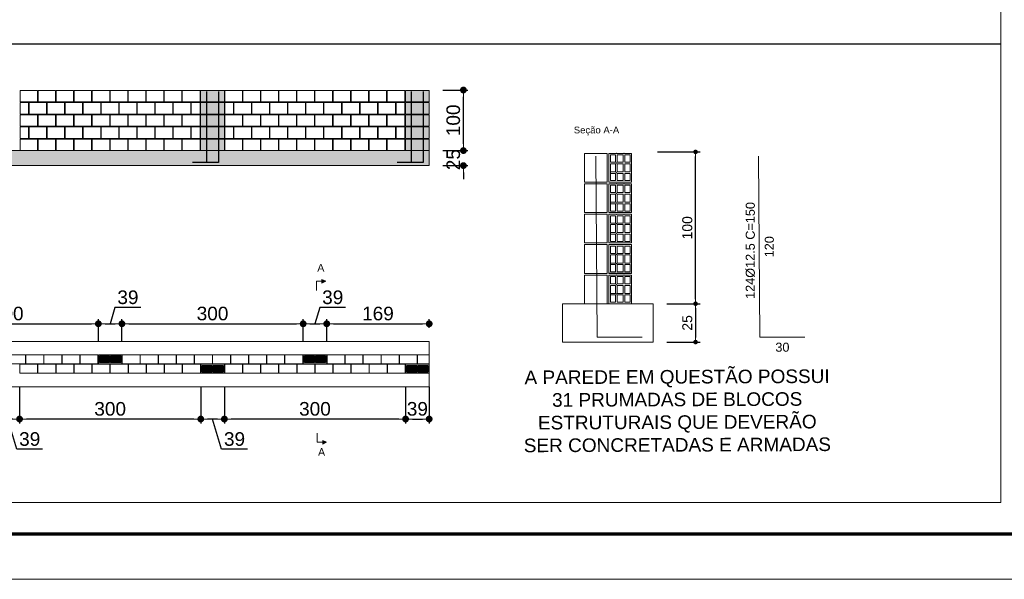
# Model space of a CAD drawing. Header units: millimetres. Extents: x 83 to 471, y -739 to 93.
# Tile 14 of 185: x 173 to 195, y -734 to -721. Entities that reach past the tile are written whole.
import ezdxf
from ezdxf.enums import TextEntityAlignment as Align

# ---------------------------------------------------------------- set-up
doc = ezdxf.new("R2010")
doc.units = ezdxf.units.MM
for name, color, linetype, lineweight in [('.', 7, 'Continuous', 5), ('__MAGNUS.Cota', 30, 'Continuous', 9), ('__MAGNUS.Margem', 7, 'Continuous', 70), ('__MAGNUS.Selo', 7, 'Continuous', 30), ('ALVEOLOS', 7, 'Continuous', 9), ('COTAS', 250, 'Continuous', 5), ('ELE_REF_LINHAS_MARCAS_PLANTA', 7, 'Continuous', 9), ('ELE_REF_MARCAS_PLANTA', 7, 'Continuous', 9), ('MEIA_PECA', 7, 'Continuous', 0), ('PECA_COMPLETA', 7, 'Continuous', 0), ('PECA_DE_PREENCHIMENTO', 7, 'Continuous', 0), ('PREEN_ALVEOLOS', 7, 'Continuous', 9), ('ROTULOS_VERTICAIS', 7, 'Continuous', 9), ('SEC_CONT_VIG_CONCRETO_CORTE', 7, 'Continuous', 9), ('SEC_REF_TXT_NOMES', 7, 'Continuous', 9), ('SEC_REF_TXT_POSICOES_ARM_ESTRIBOS', 7, 'Continuous', 9), ('SECAO_VERTICAL', 7, 'Continuous', 0), ('VIG_FACES', 186, 'Continuous', 9)]:
    doc.layers.add(name, color=color, linetype=linetype, lineweight=lineweight)
doc.layers.add('PGCR_Arq_TEXTO', color=7, linetype='Continuous')
doc.styles.add('Arial', font='arial.ttf')
doc.styles.add('Arial Narrow', font='ARIALN.TTF')
doc.dimstyles.new('Copy of UM_75.000000', dxfattribs={"dimtxt": 0.3, "dimasz": 0.15, "dimexe": 0.1, "dimexo": 0.3, "dimgap": 0.07, "dimtad": 1, "dimdec": 0, "dimlfac": 75, "dimzin": 0, "dimdsep": 46, "dimtxsty": 'Arial', "dimblk": 'DOT', "dimcen": 0.09, "dimdle": 0.1, "dimclrd": 30, "dimclre": 30, "dimclrt": 7, "dimadec": 1, "dimazin": 2, "dimtfac": 1, "dimtdec": 0, "dimtofl": 0, "dimtmove": 0, "dimatfit": 3, "dimldrblk": 'DOT', "dimfxl": 1, "dimtolj": 1, "dimarcsym": 0})
doc.dimstyles.new('UM_30.000000', dxfattribs={"dimtxt": 0.22, "dimasz": 0.1, "dimexe": 0.1, "dimexo": 0.3, "dimgap": 0.07, "dimtad": 1, "dimdec": 0, "dimlfac": 30, "dimzin": 0, "dimdsep": 46, "dimtxsty": 'Arial', "dimblk": 'DOT', "dimcen": 0.09, "dimdle": 0.1, "dimclrd": 30, "dimclre": 30, "dimclrt": 256, "dimadec": 1, "dimazin": 2, "dimtfac": 1, "dimtdec": 0, "dimtofl": 0, "dimtmove": 0, "dimatfit": 3, "dimldrblk": 'DOT', "dimfxl": 1, "dimtolj": 1, "dimarcsym": 0})

# ---------------------------------------------------------------- blocks, each defined once
blk = doc.blocks.new('*U1867')
at = {"layer": '__MAGNUS.Margem', "linetype": 'Continuous'}
blk.add_line((-980.92, -2.28), (173.08, -2.28), dxfattribs=at)
at = {"layer": '__MAGNUS.Margem', "lineweight": 9}
blk.add_line((-1005.92, -12.28), (183.08, -12.28), dxfattribs=at)
at = {"layer": '__MAGNUS.Selo', "style": 'Arial Narrow', "width": 1}
for tag, height, p in [('PROPRIETÁRIO', 3.4, (17.21, 48.91)), ('EDIFICAÇÃORESIDENCIAL', 3.4, (17.21, 40.61)), ('ESTRUTURAL', 3.4, (17.8, 20.69)), ('ANTEPROJETO', 2.43, (111.69, 13.5)), ('ARQ01/01', 5.5, (139.44, 9.5)), ('INDICADA', 2.43, (111.53, 8))]:
    blk.add_attdef(tag, text='', height=height, dxfattribs=at).set_placement(p, align=Align.MIDDLE_LEFT)
at = {"layer": '__MAGNUS.Selo', "lineweight": 30, "flags": 104}
for tag, p in [('ENDEREÇODAOBRA', (17.21, 33.54)), ('ENDEREÇODAOBRA', (17.21, 27.87)), ('TÍTULO', (17.21, 10.8))]:
    blk.add_attdef(tag, text='', height=3.4, dxfattribs=at).set_placement(p, align=Align.MIDDLE_LEFT)
blk = doc.blocks.new('*D3073')
at = {"layer": 'Defpoints', "color": 0}
for p in [(189.169, -724.419), (189.2, -728.413), (189.582, -728.413)]:
    blk.add_point(p, dxfattribs=at)
at = {"layer": 'COTAS', "insert": (189.41, -726.416), "char_height": 0.2, "attachment_point": 5, "rotation": 90, "style": 'Arial'}
blk.add_mtext('\\A1;120', dxfattribs=at)
blk = doc.blocks.new('_DOT')
at = {"layer": '__MAGNUS.Cota', "linetype": 'ByBlock'}
blk.add_line((-0.5, 0), (-1, 0), dxfattribs=at)
at = {"layer": '__MAGNUS.Cota', "linetype": 'ByBlock', "const_width": 0.5}
blk.add_lwpolyline([(-0.25, 0, 1), (0.25, 0, 1)], format="xyb", close=True, dxfattribs=at)
blk = doc.blocks.new('DOT')
at = {"color": 0, "linetype": 'ByBlock'}
blk.add_line((-0.5, 0), (-1, 0), dxfattribs=at)
at = {"color": 0, "linetype": 'ByBlock', "const_width": 0.5}
blk.add_lwpolyline([(-0.25, 0, 1), (0.25, 0, 1)], format="xyb", close=True, dxfattribs=at)
blk = doc.blocks.new('*D3074')
at = {"layer": 'Defpoints', "color": 0}
for p in [(189.2, -728.413), (190.196, -728.413), (189.2, -728.804)]:
    blk.add_point(p, dxfattribs=at)
at = {"layer": 'COTAS', "insert": (189.698, -728.632), "char_height": 0.2, "attachment_point": 5, "style": 'Arial'}
blk.add_mtext('\\A1;30', dxfattribs=at)
blk = doc.blocks.new('blocoss50')
at = {"layer": 'MEIA_PECA'}
for points in [[(-0.467, -0.268), (-0.467, -0.521), (-0.274, -0.521), (-0.274, -0.268), (-0.467, -0.268)], [(-0.467, -0.804), (-0.467, -1.057), (-0.274, -1.057), (-0.274, -0.804), (-0.467, -0.804)]]:
    blk.add_lwpolyline(points, close=True, dxfattribs=at)
at = {"layer": 'PECA_COMPLETA'}
for points in [[(-4.243, 0), (-4.243, -0.253), (-3.857, -0.253), (-3.857, 0), (-4.243, 0)], [(-3.846, 0), (-3.846, -0.253), (-3.459, -0.253), (-3.459, 0), (-3.846, 0)], [(-3.448, 0), (-3.448, -0.253), (-3.062, -0.253), (-3.062, 0), (-3.448, 0)], [(-3.051, 0), (-3.051, -0.253), (-2.664, -0.253), (-2.664, 0), (-3.051, 0)], [(-2.653, 0), (-2.653, -0.253), (-2.266, -0.253), (-2.266, 0), (-2.653, 0)], [(-2.256, 0), (-2.256, -0.253), (-1.869, -0.253), (-1.869, 0), (-2.256, 0)], [(-1.858, 0), (-1.858, -0.253), (-1.471, -0.253), (-1.471, 0), (-1.858, 0)], [(-1.461, 0), (-1.461, -0.253), (-1.074, -0.253), (-1.074, 0), (-1.461, 0)], [(-1.063, 0), (-1.063, -0.253), (-0.676, -0.253), (-0.676, 0), (-1.063, 0)], [(-0.666, 0), (-0.666, -0.253), (-0.274, -0.253), (-0.274, 0), (-0.666, 0)], [(-4.243, -0.268), (-4.243, -0.521), (-4.055, -0.521), (-4.055, -0.268)], [(-4.044, -0.268), (-4.044, -0.521), (-3.658, -0.521), (-3.658, -0.268), (-4.044, -0.268)], [(-3.647, -0.268), (-3.647, -0.521), (-3.26, -0.521), (-3.26, -0.268), (-3.647, -0.268)], [(-3.249, -0.268), (-3.249, -0.521), (-2.863, -0.521), (-2.863, -0.268), (-3.249, -0.268)], [(-2.852, -0.268), (-2.852, -0.521), (-2.465, -0.521), (-2.465, -0.268), (-2.852, -0.268)], [(-2.454, -0.268), (-2.454, -0.521), (-2.068, -0.521), (-2.068, -0.268), (-2.454, -0.268)], [(-2.057, -0.268), (-2.057, -0.521), (-1.67, -0.521), (-1.67, -0.268), (-2.057, -0.268)], [(-1.659, -0.268), (-1.659, -0.521), (-1.273, -0.521), (-1.273, -0.268), (-1.659, -0.268)], [(-1.262, -0.268), (-1.262, -0.521), (-0.875, -0.521), (-0.875, -0.268), (-1.262, -0.268)], [(-0.864, -0.268), (-0.864, -0.521), (-0.478, -0.521), (-0.478, -0.268), (-0.864, -0.268)], [(-4.243, -0.536), (-4.243, -0.789), (-3.857, -0.789), (-3.857, -0.536), (-4.243, -0.536)], [(-3.846, -0.536), (-3.846, -0.789), (-3.459, -0.789), (-3.459, -0.536), (-3.846, -0.536)], [(-3.448, -0.536), (-3.448, -0.789), (-3.062, -0.789), (-3.062, -0.536), (-3.448, -0.536)], [(-3.051, -0.536), (-3.051, -0.789), (-2.664, -0.789), (-2.664, -0.536), (-3.051, -0.536)], [(-2.653, -0.536), (-2.653, -0.789), (-2.266, -0.789), (-2.266, -0.536), (-2.653, -0.536)], [(-2.256, -0.536), (-2.256, -0.789), (-1.869, -0.789), (-1.869, -0.536), (-2.256, -0.536)], [(-1.858, -0.536), (-1.858, -0.789), (-1.471, -0.789), (-1.471, -0.536), (-1.858, -0.536)], [(-1.461, -0.536), (-1.461, -0.789), (-1.074, -0.789), (-1.074, -0.536), (-1.461, -0.536)], [(-1.063, -0.536), (-1.063, -0.789), (-0.676, -0.789), (-0.676, -0.536), (-1.063, -0.536)], [(-0.666, -0.536), (-0.666, -0.789), (-0.274, -0.789), (-0.274, -0.536), (-0.666, -0.536)], [(-4.243, -0.804), (-4.243, -1.057), (-4.055, -1.057), (-4.055, -0.804)], [(-4.044, -0.804), (-4.044, -1.057), (-3.658, -1.057), (-3.658, -0.804), (-4.044, -0.804)], [(-3.647, -0.804), (-3.647, -1.057), (-3.26, -1.057), (-3.26, -0.804), (-3.647, -0.804)], [(-3.249, -0.804), (-3.249, -1.057), (-2.863, -1.057), (-2.863, -0.804), (-3.249, -0.804)], [(-2.852, -0.804), (-2.852, -1.057), (-2.465, -1.057), (-2.465, -0.804), (-2.852, -0.804)], [(-2.454, -0.804), (-2.454, -1.057), (-2.068, -1.057), (-2.068, -0.804), (-2.454, -0.804)], [(-2.057, -0.804), (-2.057, -1.057), (-1.67, -1.057), (-1.67, -0.804), (-2.057, -0.804)], [(-1.659, -0.804), (-1.659, -1.057), (-1.273, -1.057), (-1.273, -0.804), (-1.659, -0.804)], [(-1.262, -0.804), (-1.262, -1.057), (-0.875, -1.057), (-0.875, -0.804), (-1.262, -0.804)], [(-0.864, -0.804), (-0.864, -1.057), (-0.478, -1.057), (-0.478, -0.804), (-0.864, -0.804)], [(-4.243, -1.072), (-4.243, -1.325), (-3.857, -1.325), (-3.857, -1.072), (-4.243, -1.072)], [(-3.846, -1.072), (-3.846, -1.325), (-3.459, -1.325), (-3.459, -1.072), (-3.846, -1.072)], [(-3.448, -1.072), (-3.448, -1.325), (-3.062, -1.325), (-3.062, -1.072), (-3.448, -1.072)], [(-3.051, -1.072), (-3.051, -1.325), (-2.664, -1.325), (-2.664, -1.072), (-3.051, -1.072)], [(-2.653, -1.072), (-2.653, -1.325), (-2.266, -1.325), (-2.266, -1.072), (-2.653, -1.072)], [(-2.256, -1.072), (-2.256, -1.325), (-1.869, -1.325), (-1.869, -1.072), (-2.256, -1.072)], [(-1.858, -1.072), (-1.858, -1.325), (-1.471, -1.325), (-1.471, -1.072), (-1.858, -1.072)], [(-1.461, -1.072), (-1.461, -1.325), (-1.074, -1.325), (-1.074, -1.072), (-1.461, -1.072)], [(-1.063, -1.072), (-1.063, -1.325), (-0.676, -1.325), (-0.676, -1.072), (-1.063, -1.072)], [(-0.666, -1.072), (-0.666, -1.325), (-0.274, -1.325), (-0.274, -1.072), (-0.666, -1.072)]]:
    blk.add_lwpolyline(points, close=True, dxfattribs=at)
blk = doc.blocks.new('prumada')
at = {"layer": '.'}
h = blk.add_hatch(dxfattribs=at)
h.set_pattern_fill('ANSI31', color=256)
h.paths.add_polyline_path([(-0.525, 0.789), (-0.525, 0.536), (0, 0.536), (0, 0.789), (-0.525, 0.789), (-0.525, 0.789)])
h.paths.add_polyline_path([(-0.525, 1.057), (-0.525, 0.804), (0, 0.804), (0, 1.057), (-0.525, 1.057), (-0.525, 1.057)])
h.paths.add_polyline_path([(-0.525, 0.521), (-0.525, 0.268), (0, 0.268), (0, 0.521), (-0.525, 0.521), (-0.525, 0.521)])
h.paths.add_polyline_path([(-0.525, 0.253), (-0.525, 0), (0, 0), (0, 0.253), (-0.525, 0.253), (-0.525, 0.253)])
h.paths.add_polyline_path([(-0.525, 1.325), (-0.525, 1.072), (0, 1.072), (0, 1.325), (-0.525, 1.325), (-0.525, 1.325)])
h = blk.add_hatch(color=254, dxfattribs=at)
h.dxf.hatch_style = 1
h.paths.add_polyline_path([(-0.525, 0.789), (-0.525, 0.536), (0, 0.536), (0, 0.789), (-0.525, 0.789), (-0.525, 0.789)])
h.paths.add_polyline_path([(-0.525, 1.057), (-0.525, 0.804), (0, 0.804), (0, 1.057), (-0.525, 1.057), (-0.525, 1.057)])
h.paths.add_polyline_path([(-0.525, 0.521), (-0.525, 0.268), (0, 0.268), (0, 0.521), (-0.525, 0.521), (-0.525, 0.521)])
h.paths.add_polyline_path([(-0.525, 0.253), (-0.525, 0), (0, 0), (0, 0.253), (-0.525, 0.253), (-0.525, 0.253)])
h.paths.add_polyline_path([(-0.525, 1.325), (-0.525, 1.072), (0, 1.072), (0, 1.325), (-0.525, 1.325), (-0.525, 1.325)])
for points in [[(-0.394, 1.3), (-0.394, -0.26), (-0.705, -0.26)], [(-0.131, 1.3), (-0.131, -0.26), (-0.442, -0.26)]]:
    blk.add_lwpolyline(points)
at = {"layer": 'PECA_COMPLETA'}
for points in [[(-0.525, 1.325), (-0.525, 1.072), (0, 1.072), (0, 1.325), (-0.525, 1.325)], [(-0.525, 1.057), (-0.525, 0.804), (0, 0.804), (0, 1.057), (-0.525, 1.057)], [(-0.525, 0.789), (-0.525, 0.536), (0, 0.536), (0, 0.789), (-0.525, 0.789)], [(-0.525, 0.521), (-0.525, 0.268), (0, 0.268), (0, 0.521), (-0.525, 0.521)], [(-0.525, 0.253), (-0.525, 0), (0, 0), (0, 0.253), (-0.525, 0.253)]]:
    blk.add_lwpolyline(points, close=True, dxfattribs=at)
blk = doc.blocks.new('*D3927')
at = {"layer": 'COTAS', "color": 30, "lineweight": -2}
for p, q in [((182.663, -724.147), (182.663, -723.997)), ((182.208, -724.297), (182.763, -724.297)), ((182.208, -724.627), (182.763, -724.627)), ((182.663, -724.777), (182.663, -724.927))]:
    blk.add_line(p, q, dxfattribs=at)
at = {"layer": 'Defpoints', "color": 0}
for p in [(181.908, -724.297), (182.663, -724.297), (181.908, -724.627)]:
    blk.add_point(p, dxfattribs=at)
at = {"layer": 'COTAS', "color": 30, "linetype": 'ByBlock', "lineweight": -2, "xscale": 0.15, "yscale": 0.15, "zscale": 0.15}
for p, rotation in [((182.663, -724.297), 270), ((182.663, -724.627), 90)]:
    blk.add_blockref('_DOT', p, dxfattribs=dict(at, rotation=rotation))
at = {"layer": 'COTAS', "color": 7, "insert": (182.44, -724.496), "char_height": 0.3, "attachment_point": 5, "rotation": 90, "style": 'Arial'}
blk.add_mtext('\\A1;25', dxfattribs=at)
blk = doc.blocks.new('ghghghhfghfgh')
at = {"layer": 'ROTULOS_VERTICAIS'}
h = blk.add_hatch(color=256, dxfattribs=at)
edge = h.paths.add_edge_path(flags=0)
edge.add_arc((-0.438, -0.1), 0.0133, 0, 360)
h = blk.add_hatch(color=256, dxfattribs=at)
edge = h.paths.add_edge_path(flags=0)
edge.add_arc((-0.326, -0.1), 0.0133, 0, 360)
h = blk.add_hatch(color=256, dxfattribs=at)
edge = h.paths.add_edge_path(flags=0)
edge.add_arc((-0.194, -0.1), 0.0133, 0, 360)
h = blk.add_hatch(color=256, dxfattribs=at)
edge = h.paths.add_edge_path(flags=0)
edge.add_arc((-0.082, -0.1), 0.0133, 0, 360)
at = {"layer": 'ALVEOLOS'}
for p, q in [((-0.52, 0), (0, 0)), ((0, -0.2), (-0.52, -0.2))]:
    blk.add_line(p, q, dxfattribs=at)
for points in [[(-0.52, 0), (-0.52, -0.027), (-0.513, -0.027), (-0.513, -0.173)], [(0, 0), (0, -0.027), (-0.007, -0.027), (-0.007, -0.173)], [(-0.52, -0.2), (-0.52, -0.173), (-0.513, -0.173)], [(0, -0.2), (0, -0.173), (-0.007, -0.173)]]:
    blk.add_lwpolyline(points, dxfattribs=at)
for points in [[(-0.493, -0.173), (-0.271, -0.173), (-0.271, -0.027), (-0.493, -0.027)], [(-0.249, -0.173), (-0.027, -0.173), (-0.027, -0.027), (-0.249, -0.027)]]:
    blk.add_lwpolyline(points, close=True, dxfattribs=at)
at = {"layer": 'PREEN_ALVEOLOS'}
for p, q in [((-0.493, -0.142), (-0.378, -0.027)), ((-0.493, -0.086), (-0.434, -0.027)), ((-0.493, -0.029), (-0.491, -0.027)), ((-0.493, -0.057), (-0.463, -0.027)), ((-0.493, -0.114), (-0.406, -0.027)), ((-0.493, -0.171), (-0.349, -0.027)), ((-0.468, -0.173), (-0.321, -0.027)), ((-0.44, -0.173), (-0.293, -0.027)), ((-0.411, -0.173), (-0.271, -0.033)), ((-0.383, -0.173), (-0.271, -0.061)), ((-0.355, -0.173), (-0.271, -0.089)), ((-0.326, -0.173), (-0.271, -0.118)), ((-0.298, -0.173), (-0.271, -0.146)), ((-0.249, -0.142), (-0.134, -0.027)), ((-0.249, -0.086), (-0.19, -0.027)), ((-0.249, -0.029), (-0.247, -0.027)), ((-0.249, -0.057), (-0.219, -0.027)), ((-0.249, -0.114), (-0.162, -0.027)), ((-0.249, -0.171), (-0.105, -0.027)), ((-0.224, -0.173), (-0.077, -0.027)), ((-0.196, -0.173), (-0.049, -0.027)), ((-0.167, -0.173), (-0.027, -0.033)), ((-0.139, -0.173), (-0.027, -0.061)), ((-0.111, -0.173), (-0.027, -0.089)), ((-0.082, -0.173), (-0.027, -0.118)), ((-0.054, -0.173), (-0.027, -0.146))]:
    blk.add_line(p, q, dxfattribs=at)
at = {"layer": 'ROTULOS_VERTICAIS'}
for centre in [(-0.438, -0.1), (-0.326, -0.1), (-0.194, -0.1), (-0.082, -0.1)]:
    blk.add_circle(centre, 0.0133, dxfattribs=at)
blk = doc.blocks.new('bloco 8 furos')
at = {"layer": 'PECA_COMPLETA'}
blk.add_lwpolyline([(0, 0.1), (0.392, 0.1), (0.392, -0.1), (0, -0.1)], close=True, dxfattribs=at)
blk = doc.blocks.new('*U4010')
blk.add_blockref('bloco 8 furos', (-0.196, 0))
blk = doc.blocks.new('*U4009')
at = {"color": 0, "linetype": 'ByBlock', "lineweight": -2, "transparency": 16777216}
for p in [(-3.589, 0), (-3.19, 0), (-2.792, 0), (-2.393, 0), (-1.994, 0), (-1.595, 0), (-1.196, 0), (-0.798, 0), (-0.399, 0), (0, 0)]:
    blk.add_blockref('*U4010', p, dxfattribs=at)
blk = doc.blocks.new('*U4012')
blk.add_blockref('bloco 8 furos', (-0.196, 0))
blk = doc.blocks.new('*U4011')
at = {"color": 0, "linetype": 'ByBlock', "lineweight": -2, "transparency": 16777216}
for p in [(-3.589, 0), (-3.19, 0), (-2.792, 0), (-2.393, 0), (-1.994, 0), (-1.595, 0), (-1.196, 0), (-0.798, 0), (-0.399, 0), (0, 0)]:
    blk.add_blockref('*U4012', p, dxfattribs=at)
blk = doc.blocks.new('*D4037')
at = {"layer": 'COTAS', "color": 30, "lineweight": -2}
for p, q in [((182.208, -722.962), (182.763, -722.962)), ((182.663, -724.147), (182.663, -723.112)), ((182.208, -724.297), (182.763, -724.297))]:
    blk.add_line(p, q, dxfattribs=at)
at = {"layer": 'Defpoints', "color": 0}
for p in [(181.908, -722.962), (182.663, -722.962), (181.908, -724.297)]:
    blk.add_point(p, dxfattribs=at)
at = {"layer": 'COTAS', "color": 30, "linetype": 'ByBlock', "lineweight": -2, "xscale": 0.15, "yscale": 0.15, "zscale": 0.15}
for p, rotation in [((182.663, -722.962), 90), ((182.663, -724.297), 270)]:
    blk.add_blockref('_DOT', p, dxfattribs=dict(at, rotation=rotation))
at = {"layer": 'COTAS', "color": 7, "insert": (182.44, -723.63), "char_height": 0.3, "attachment_point": 5, "rotation": 90, "style": 'Arial'}
blk.add_mtext('\\A1;100', dxfattribs=at)
blk = doc.blocks.new('*D4038')
at = {"layer": 'COTAS', "color": 30, "lineweight": -2}
for p, q in [((181.388, -729.504), (181.388, -730.314)), ((181.908, -729.504), (181.908, -730.314)), ((181.538, -730.214), (181.758, -730.214))]:
    blk.add_line(p, q, dxfattribs=at)
at = {"layer": 'Defpoints', "color": 0}
for p in [(181.388, -729.204), (181.908, -729.204), (181.908, -730.214)]:
    blk.add_point(p, dxfattribs=at)
at = {"layer": 'COTAS', "color": 30, "linetype": 'ByBlock', "lineweight": -2, "xscale": 0.15, "yscale": 0.15, "zscale": 0.15, "rotation": 180}
blk.add_blockref('_DOT', (181.388, -730.214), dxfattribs=at)
at = {"layer": 'COTAS', "color": 30, "linetype": 'ByBlock', "lineweight": -2, "xscale": 0.15, "yscale": 0.15, "zscale": 0.15}
blk.add_blockref('_DOT', (181.908, -730.214), dxfattribs=at)
at = {"layer": 'COTAS', "color": 7, "insert": (181.648, -729.991), "char_height": 0.3, "attachment_point": 5, "style": 'Arial'}
blk.add_mtext('\\A1;39', dxfattribs=at)
blk = doc.blocks.new('*D4039')
at = {"layer": 'COTAS', "color": 30, "lineweight": -2}
for p, q in [((177.391, -729.504), (177.391, -730.314)), ((181.388, -729.504), (181.388, -730.314)), ((181.238, -730.214), (177.541, -730.214))]:
    blk.add_line(p, q, dxfattribs=at)
at = {"layer": 'Defpoints', "color": 0}
for p in [(177.391, -729.204), (181.388, -729.204), (177.391, -730.214)]:
    blk.add_point(p, dxfattribs=at)
at = {"layer": 'COTAS', "color": 30, "linetype": 'ByBlock', "lineweight": -2, "xscale": 0.15, "yscale": 0.15, "zscale": 0.15, "rotation": 180}
blk.add_blockref('_DOT', (177.391, -730.214), dxfattribs=at)
at = {"layer": 'COTAS', "color": 30, "linetype": 'ByBlock', "lineweight": -2, "xscale": 0.15, "yscale": 0.15, "zscale": 0.15}
blk.add_blockref('_DOT', (181.388, -730.214), dxfattribs=at)
at = {"layer": 'COTAS', "color": 7, "insert": (179.389, -729.991), "char_height": 0.3, "attachment_point": 5, "style": 'Arial'}
blk.add_mtext('\\A1;300', dxfattribs=at)
blk = doc.blocks.new('*D4040')
at = {"layer": 'COTAS', "color": 30, "lineweight": -2}
for p, q in [((176.871, -729.504), (176.871, -730.314)), ((177.391, -729.504), (177.391, -730.314)), ((177.241, -730.214), (177.021, -730.214)), ((177.33, -730.879), (177.131, -730.214)), ((177.9, -730.879), (177.33, -730.879))]:
    blk.add_line(p, q, dxfattribs=at)
at = {"layer": 'Defpoints', "color": 0}
for p in [(176.871, -729.204), (177.391, -729.204), (176.871, -730.214)]:
    blk.add_point(p, dxfattribs=at)
at = {"layer": 'COTAS', "color": 30, "linetype": 'ByBlock', "lineweight": -2, "xscale": 0.15, "yscale": 0.15, "zscale": 0.15, "rotation": 180}
blk.add_blockref('_DOT', (176.871, -730.214), dxfattribs=at)
at = {"layer": 'COTAS', "color": 30, "linetype": 'ByBlock', "lineweight": -2, "xscale": 0.15, "yscale": 0.15, "zscale": 0.15}
blk.add_blockref('_DOT', (177.391, -730.214), dxfattribs=at)
at = {"layer": 'COTAS', "color": 7, "insert": (177.615, -730.656), "char_height": 0.3, "attachment_point": 5, "style": 'Arial'}
blk.add_mtext('\\A1;39', dxfattribs=at)
blk = doc.blocks.new('*D4041')
at = {"layer": 'COTAS', "color": 30, "lineweight": -2}
for p, q in [((172.874, -729.504), (172.874, -730.314)), ((176.871, -729.504), (176.871, -730.314)), ((176.721, -730.214), (173.024, -730.214))]:
    blk.add_line(p, q, dxfattribs=at)
at = {"layer": 'Defpoints', "color": 0}
for p in [(172.874, -729.204), (176.871, -729.204), (172.874, -730.214)]:
    blk.add_point(p, dxfattribs=at)
at = {"layer": 'COTAS', "color": 30, "linetype": 'ByBlock', "lineweight": -2, "xscale": 0.15, "yscale": 0.15, "zscale": 0.15, "rotation": 180}
blk.add_blockref('_DOT', (172.874, -730.214), dxfattribs=at)
at = {"layer": 'COTAS', "color": 30, "linetype": 'ByBlock', "lineweight": -2, "xscale": 0.15, "yscale": 0.15, "zscale": 0.15}
blk.add_blockref('_DOT', (176.871, -730.214), dxfattribs=at)
at = {"layer": 'COTAS', "color": 7, "insert": (174.872, -729.991), "char_height": 0.3, "attachment_point": 5, "style": 'Arial'}
blk.add_mtext('\\A1;300', dxfattribs=at)
blk = doc.blocks.new('*D4042')
at = {"layer": 'COTAS', "color": 30, "lineweight": -2}
for p, q in [((172.354, -729.504), (172.354, -730.314)), ((172.874, -729.504), (172.874, -730.314)), ((172.724, -730.214), (172.504, -730.214)), ((172.813, -730.879), (172.614, -730.214)), ((173.383, -730.879), (172.813, -730.879))]:
    blk.add_line(p, q, dxfattribs=at)
at = {"layer": 'Defpoints', "color": 0}
for p in [(172.354, -729.204), (172.874, -729.204), (172.354, -730.214)]:
    blk.add_point(p, dxfattribs=at)
at = {"layer": 'COTAS', "color": 30, "linetype": 'ByBlock', "lineweight": -2, "xscale": 0.15, "yscale": 0.15, "zscale": 0.15, "rotation": 180}
blk.add_blockref('_DOT', (172.354, -730.214), dxfattribs=at)
at = {"layer": 'COTAS', "color": 30, "linetype": 'ByBlock', "lineweight": -2, "xscale": 0.15, "yscale": 0.15, "zscale": 0.15}
blk.add_blockref('_DOT', (172.874, -730.214), dxfattribs=at)
at = {"layer": 'COTAS', "color": 7, "insert": (173.098, -730.656), "char_height": 0.3, "attachment_point": 5, "style": 'Arial'}
blk.add_mtext('\\A1;39', dxfattribs=at)
blk = doc.blocks.new('*D4104')
at = {"layer": 'COTAS', "color": 30, "lineweight": -2}
for p, q in [((170.615, -728.509), (170.615, -728.014)), ((174.612, -728.509), (174.612, -728.014)), ((170.765, -728.114), (174.462, -728.114))]:
    blk.add_line(p, q, dxfattribs=at)
at = {"layer": 'Defpoints', "color": 0}
for p in [(174.612, -728.114), (170.615, -728.809), (174.612, -728.809)]:
    blk.add_point(p, dxfattribs=at)
at = {"layer": 'COTAS', "color": 30, "linetype": 'ByBlock', "lineweight": -2, "xscale": 0.15, "yscale": 0.15, "zscale": 0.15, "rotation": 180}
blk.add_blockref('_DOT', (170.615, -728.114), dxfattribs=at)
at = {"layer": 'COTAS', "color": 30, "linetype": 'ByBlock', "lineweight": -2, "xscale": 0.15, "yscale": 0.15, "zscale": 0.15}
blk.add_blockref('_DOT', (174.612, -728.114), dxfattribs=at)
at = {"layer": 'COTAS', "color": 7, "insert": (172.613, -727.89), "char_height": 0.3, "attachment_point": 5, "style": 'Arial'}
blk.add_mtext('\\A1;300', dxfattribs=at)
blk = doc.blocks.new('*D4105')
at = {"layer": 'COTAS', "color": 30, "lineweight": -2}
for p, q in [((174.979, -727.755), (174.872, -728.114)), ((175.549, -727.755), (174.979, -727.755)), ((174.612, -728.509), (174.612, -728.014)), ((175.132, -728.509), (175.132, -728.014)), ((174.762, -728.114), (174.982, -728.114))]:
    blk.add_line(p, q, dxfattribs=at)
at = {"layer": 'Defpoints', "color": 0}
for p in [(175.132, -728.114), (174.612, -728.809), (175.132, -728.809)]:
    blk.add_point(p, dxfattribs=at)
at = {"layer": 'COTAS', "color": 30, "linetype": 'ByBlock', "lineweight": -2, "xscale": 0.15, "yscale": 0.15, "zscale": 0.15, "rotation": 180}
blk.add_blockref('_DOT', (174.612, -728.114), dxfattribs=at)
at = {"layer": 'COTAS', "color": 30, "linetype": 'ByBlock', "lineweight": -2, "xscale": 0.15, "yscale": 0.15, "zscale": 0.15}
blk.add_blockref('_DOT', (175.132, -728.114), dxfattribs=at)
at = {"layer": 'COTAS', "color": 7, "insert": (175.264, -727.532), "char_height": 0.3, "attachment_point": 5, "style": 'Arial'}
blk.add_mtext('\\A1;39', dxfattribs=at)
blk = doc.blocks.new('*D4106')
at = {"layer": 'COTAS', "color": 30, "lineweight": -2}
for p, q in [((175.132, -728.509), (175.132, -728.014)), ((179.129, -728.509), (179.129, -728.014)), ((175.282, -728.114), (178.979, -728.114))]:
    blk.add_line(p, q, dxfattribs=at)
at = {"layer": 'Defpoints', "color": 0}
for p in [(179.129, -728.114), (175.132, -728.809), (179.129, -728.809)]:
    blk.add_point(p, dxfattribs=at)
at = {"layer": 'COTAS', "color": 30, "linetype": 'ByBlock', "lineweight": -2, "xscale": 0.15, "yscale": 0.15, "zscale": 0.15, "rotation": 180}
blk.add_blockref('_DOT', (175.132, -728.114), dxfattribs=at)
at = {"layer": 'COTAS', "color": 30, "linetype": 'ByBlock', "lineweight": -2, "xscale": 0.15, "yscale": 0.15, "zscale": 0.15}
blk.add_blockref('_DOT', (179.129, -728.114), dxfattribs=at)
at = {"layer": 'COTAS', "color": 7, "insert": (177.13, -727.89), "char_height": 0.3, "attachment_point": 5, "style": 'Arial'}
blk.add_mtext('\\A1;300', dxfattribs=at)
blk = doc.blocks.new('*D4107')
at = {"layer": 'COTAS', "color": 30, "lineweight": -2}
for p, q in [((179.496, -727.755), (179.389, -728.114)), ((180.066, -727.755), (179.496, -727.755)), ((179.129, -728.509), (179.129, -728.014)), ((179.649, -728.509), (179.649, -728.014)), ((179.279, -728.114), (179.499, -728.114))]:
    blk.add_line(p, q, dxfattribs=at)
at = {"layer": 'Defpoints', "color": 0}
for p in [(179.649, -728.114), (179.129, -728.809), (179.649, -728.809)]:
    blk.add_point(p, dxfattribs=at)
at = {"layer": 'COTAS', "color": 30, "linetype": 'ByBlock', "lineweight": -2, "xscale": 0.15, "yscale": 0.15, "zscale": 0.15, "rotation": 180}
blk.add_blockref('_DOT', (179.129, -728.114), dxfattribs=at)
at = {"layer": 'COTAS', "color": 30, "linetype": 'ByBlock', "lineweight": -2, "xscale": 0.15, "yscale": 0.15, "zscale": 0.15}
blk.add_blockref('_DOT', (179.649, -728.114), dxfattribs=at)
at = {"layer": 'COTAS', "color": 7, "insert": (179.781, -727.532), "char_height": 0.3, "attachment_point": 5, "style": 'Arial'}
blk.add_mtext('\\A1;39', dxfattribs=at)
blk = doc.blocks.new('*D4108')
at = {"layer": 'COTAS', "color": 30, "lineweight": -2}
for p, q in [((179.649, -728.509), (179.649, -728.014)), ((181.908, -728.206), (181.908, -728.014)), ((179.799, -728.114), (181.758, -728.114))]:
    blk.add_line(p, q, dxfattribs=at)
at = {"layer": 'Defpoints', "color": 0}
for p in [(181.908, -728.114), (181.908, -728.506), (179.649, -728.809)]:
    blk.add_point(p, dxfattribs=at)
at = {"layer": 'COTAS', "color": 30, "linetype": 'ByBlock', "lineweight": -2, "xscale": 0.15, "yscale": 0.15, "zscale": 0.15, "rotation": 180}
blk.add_blockref('_DOT', (179.649, -728.114), dxfattribs=at)
at = {"layer": 'COTAS', "color": 30, "linetype": 'ByBlock', "lineweight": -2, "xscale": 0.15, "yscale": 0.15, "zscale": 0.15}
blk.add_blockref('_DOT', (181.908, -728.114), dxfattribs=at)
at = {"layer": 'COTAS', "color": 7, "insert": (180.778, -727.89), "char_height": 0.3, "attachment_point": 5, "style": 'Arial'}
blk.add_mtext('\\A1;169', dxfattribs=at)
blk = doc.blocks.new('*D4109')
at = {"layer": 'COTAS', "color": 30, "lineweight": -2}
for p, q in [((187.15, -727.672), (187.883, -727.672)), ((187.783, -727.772), (187.783, -728.417)), ((187.15, -728.517), (187.883, -728.517))]:
    blk.add_line(p, q, dxfattribs=at)
at = {"layer": 'Defpoints', "color": 0}
for p in [(186.85, -727.672), (186.85, -728.517), (187.783, -728.517)]:
    blk.add_point(p, dxfattribs=at)
at = {"layer": 'COTAS', "color": 30, "linetype": 'ByBlock', "lineweight": -2, "xscale": 0.1, "yscale": 0.1, "zscale": 0.1}
for p, rotation in [((187.783, -727.672), 90), ((187.783, -728.517), 270)]:
    blk.add_blockref('_DOT', p, dxfattribs=dict(at, rotation=rotation))
at = {"layer": 'COTAS', "insert": (187.601, -728.095), "char_height": 0.22, "attachment_point": 5, "rotation": 90, "style": 'Arial'}
blk.add_mtext('\\A1;25', dxfattribs=at)
blk = doc.blocks.new('*D4110')
at = {"layer": 'COTAS', "color": 30, "lineweight": -2}
for p, q in [((186.94, -724.326), (187.883, -724.326)), ((187.783, -727.572), (187.783, -724.426)), ((187.15, -727.672), (187.883, -727.672))]:
    blk.add_line(p, q, dxfattribs=at)
at = {"layer": 'Defpoints', "color": 0}
for p in [(186.64, -724.326), (187.783, -724.326), (186.85, -727.672)]:
    blk.add_point(p, dxfattribs=at)
at = {"layer": 'COTAS', "color": 30, "linetype": 'ByBlock', "lineweight": -2, "xscale": 0.1, "yscale": 0.1, "zscale": 0.1}
for p, rotation in [((187.783, -724.326), 90), ((187.783, -727.672), 270)]:
    blk.add_blockref('_DOT', p, dxfattribs=dict(at, rotation=rotation))
at = {"layer": 'COTAS', "insert": (187.601, -725.999), "char_height": 0.22, "attachment_point": 5, "rotation": 90, "style": 'Arial'}
blk.add_mtext('\\A1;100', dxfattribs=at)
blk = doc.blocks.new('G$CC5A6DD05')
at = {"layer": 'SECAO_VERTICAL'}
for p, q in [((0.5, 0), (0, 0)), ((0.033, -0.194), (0.15, -0.194)), ((0.15, -0.033), (0.15, -0.194)), ((0.183, -0.033), (0.183, -0.194)), ((0.183, -0.194), (0.317, -0.194)), ((0.317, -0.033), (0.317, -0.194)), ((0.35, -0.033), (0.35, -0.194)), ((0.35, -0.194), (0.467, -0.194)), ((0.033, -0.228), (0.15, -0.228)), ((0.033, -0.406), (0.15, -0.406)), ((0.15, -0.228), (0.15, -0.406)), ((0.183, -0.228), (0.183, -0.406)), ((0.183, -0.228), (0.317, -0.228)), ((0.183, -0.406), (0.317, -0.406)), ((0.317, -0.228), (0.317, -0.406)), ((0.35, -0.228), (0.35, -0.406)), ((0.35, -0.228), (0.467, -0.228)), ((0.35, -0.406), (0.467, -0.406)), ((0.033, -0.439), (0.15, -0.439)), ((0.15, -0.439), (0.15, -0.6)), ((0.183, -0.439), (0.183, -0.6)), ((0.183, -0.439), (0.317, -0.439)), ((0.317, -0.439), (0.317, -0.6)), ((0.35, -0.439), (0.35, -0.6)), ((0.35, -0.439), (0.467, -0.439))]:
    blk.add_line(p, q, dxfattribs=at)
blk.add_lwpolyline([(0, -0.633), (0.5, -0.633), (0.5, 0), (0, 0), (0, -0.633)], close=True, dxfattribs=at)
for points in [[(0.15, -0.033), (0.033, -0.033), (0.033, -0.194)], [(0.317, -0.033), (0.183, -0.033)], [(0.467, -0.194), (0.467, -0.033), (0.35, -0.033)], [(0.033, -0.228), (0.033, -0.6)], [(0.467, -0.406), (0.467, -0.228)], [(0.033, -0.6), (0.15, -0.6)], [(0.183, -0.6), (0.317, -0.6)], [(0.35, -0.6), (0.467, -0.6), (0.467, -0.439)]]:
    blk.add_lwpolyline(points, dxfattribs=at)
for p in [(0.167, 0), (0.333, 0), (0.167, -0.211), (0.167, -0.422)]:
    blk.add_point(p, dxfattribs=at)
blk = doc.blocks.new('*U4112')
blk.add_blockref('bloco 8 furos', (-0.196, 0))
blk = doc.blocks.new('*U4111')
at = {"color": 0, "linetype": 'ByBlock', "lineweight": -2, "transparency": 16777216}
for p in [(-3.589, 0), (-3.19, 0), (-2.792, 0), (-2.393, 0), (-1.994, 0), (-1.595, 0), (-1.196, 0), (-0.798, 0), (-0.399, 0), (0, 0)]:
    blk.add_blockref('*U4112', p, dxfattribs=at)
blk = doc.blocks.new('*U4114')
blk.add_blockref('bloco 8 furos', (-0.196, 0))
blk = doc.blocks.new('*U4113')
at = {"color": 0, "linetype": 'ByBlock', "lineweight": -2, "transparency": 16777216}
for p in [(-3.589, 0), (-3.19, 0), (-2.792, 0), (-2.393, 0), (-1.994, 0), (-1.595, 0), (-1.196, 0), (-0.798, 0), (-0.399, 0), (0, 0)]:
    blk.add_blockref('*U4114', p, dxfattribs=at)

msp = doc.modelspace()

# ---------------------------------------------------------------- hatches: boundary and pattern name
at = {"layer": '.', "lineweight": 0}
h = msp.add_hatch(dxfattribs=at)
h.set_pattern_fill('AR-CONC', color=256, scale=0.0015)
h.set_pattern_definition([(50, (20.82325, -467.68054), (0.273277, -0.02390863), [0.028575, -0.314325]), (355, (20.82325, -467.68054), (-0.05286513, 0.28658527), [0.02286, -0.25146088]), (100.45144, (20.84602, -467.68254), (0.22041187, 0.26267663), [0.02428501, -0.26713537]), (46.1842, (20.82325, -467.60434), (0.40661856, -0.0630635), [0.0428625, -0.4714875]), (96.63556, (20.85713, -467.6096), (0.3561062, 0.3711392), [0.03642753, -0.4007034]), (351.18415, (20.82325, -467.60434), (0.3561062, 0.3711392), [0.03428995, -0.3771896]), (21, (20.86135, -467.6234), (0.22742159, -0.1533978), [0.028575, -0.314325]), (326, (20.86135, -467.6234), (0.09270304, 0.27628195), [0.02286, -0.25146]), (71.451445, (20.8803, -467.63618), (0.32012463, 0.12288415), [0.02428501, -0.2671349]), (37.5, (20.82325, -467.68054), (0.004632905, 0.126832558), [0, -0.248412, 0, -0.25527, 0, -0.2524125]), (7.5, (20.82325, -467.68054), (0.100229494, 0.15027086), [0, -0.145542, 0, -0.242697, 0, -0.0962025]), (327.5, (20.73828, -467.68054), (0.203385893, -0.008593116), [0, -0.09525, 0, -0.29718, 0, -0.394335]), (317.5, (20.70018, -467.68054), (0.22219377, 0.03813974), [0, -0.123825, 0, -0.197358, 0, -0.280035])])
h.paths.add_polyline_path([(113.13983, -724.29724), (181.90783, -724.29724), (181.90783, -724.62724), (113.13983, -724.62724), (113.13983, -724.29724)])
at = {"layer": 'ELE_REF_LINHAS_MARCAS_PLANTA'}
for points in [[(179.54404, -727.2165), (179.54404, -727.1349), (179.62564, -727.1757)], [(179.5607, -730.68523), (179.5607, -730.76683), (179.6423, -730.72603)]]:
    msp.add_hatch(color=256, dxfattribs=at).paths.add_polyline_path(points, flags=0)

# ---------------------------------------------------------------- linework, layer by layer
msp.add_line((194.51797, -721.95334), (96.62457, -721.95334))
for p, q in [((179.42164, -727.1757), (179.42164, -727.3797)), ((179.42164, -727.1757), (179.54404, -727.1757)), ((179.4383, -730.72603), (179.4383, -730.52203)), ((179.4383, -730.72603), (179.5607, -730.72603))]:
    msp.add_line(p, q, dxfattribs=at)
for points in [[(179.54404, -727.2165), (179.54404, -727.1349), (179.62564, -727.1757)], [(179.5607, -730.68523), (179.5607, -730.76683), (179.6423, -730.72603)]]:
    msp.add_lwpolyline(points, close=True, dxfattribs=at)
at = {"layer": 'PECA_COMPLETA'}
for points in [[(194.51797, -732.05172), (96.62457, -732.05172), (96.62457, -650.71154), (194.51797, -650.71154)], [(181.64987, -728.79599), (181.90783, -728.79599), (181.90783, -728.99599), (181.64987, -728.99599)]]:
    msp.add_lwpolyline(points, close=True, dxfattribs=at)
for points in [[(185.58037, -724.4194), (185.61076, -728.41276), (186.60674, -728.41276)], [(189.16914, -724.4194), (189.19953, -728.41276), (190.19551, -728.41276)]]:
    msp.add_lwpolyline(points, dxfattribs=at)
at = {"layer": 'PECA_DE_PREENCHIMENTO'}
msp.add_lwpolyline([(113.13983, -724.29724), (181.90783, -724.29724), (181.90783, -724.62724), (113.13983, -724.62724)], close=True, dxfattribs=at)
at = {"layer": 'SEC_CONT_VIG_CONCRETO_CORTE'}
msp.add_lwpolyline([(186.84995, -727.67242), (184.84995, -727.67242), (184.84995, -728.51718), (186.84995, -728.51718), (186.84995, -727.67242)], close=True, dxfattribs=at)
at = {"layer": 'SECAO_VERTICAL'}
for points in [[(185.33037, -724.99242), (185.83037, -724.99242), (185.83037, -724.35909), (185.33037, -724.35909), (185.33037, -724.99242)], [(185.8706, -724.99242), (186.3706, -724.99242), (186.3706, -724.35909), (185.8706, -724.35909), (185.8706, -724.99242)], [(185.33037, -725.66242), (185.83037, -725.66242), (185.83037, -725.02909), (185.33037, -725.02909), (185.33037, -725.66242)], [(185.8706, -725.66242), (186.3706, -725.66242), (186.3706, -725.02909), (185.8706, -725.02909), (185.8706, -725.66242)], [(185.33037, -726.33242), (185.83037, -726.33242), (185.83037, -725.69909), (185.33037, -725.69909), (185.33037, -726.33242)], [(185.8706, -726.33242), (186.3706, -726.33242), (186.3706, -725.69909), (185.8706, -725.69909), (185.8706, -726.33242)], [(185.33037, -727.00242), (185.83037, -727.00242), (185.83037, -726.36909), (185.33037, -726.36909), (185.33037, -727.00242)], [(185.8706, -727.00242), (186.3706, -727.00242), (186.3706, -726.36909), (185.8706, -726.36909), (185.8706, -727.00242)], [(185.33037, -727.67242), (185.83037, -727.67242), (185.83037, -727.03909), (185.33037, -727.03909), (185.33037, -727.67242)], [(185.8706, -727.67242), (186.3706, -727.67242), (186.3706, -727.03909), (185.8706, -727.03909), (185.8706, -727.67242)]]:
    msp.add_lwpolyline(points, close=True, dxfattribs=at)
at = {"layer": 'VIG_FACES'}
for p, q in [((113.13983, -728.50596), (181.90783, -728.50596)), ((181.90783, -728.50596), (181.90783, -729.50263)), ((113.13983, -729.50263), (181.90783, -729.50263))]:
    msp.add_line(p, q, dxfattribs=at)

# ---------------------------------------------------------------- block references
for name, p in [('blocoss50', (177.1281, -722.9719)), ('prumada', (177.39083, -724.29724)), ('blocoss50', (181.6451, -722.9719)), ('prumada', (181.90783, -724.29724)), ('G$CC5A6DD05', (185.8706, -724.35909)), ('G$CC5A6DD05', (185.8706, -725.02909)), ('G$CC5A6DD05', (185.8706, -725.69909)), ('G$CC5A6DD05', (185.8706, -726.36909)), ('G$CC5A6DD05', (185.8706, -727.03909)), ('*U4011', (174.40668, -728.89599)), ('ghghghhfghfgh', (175.13166, -728.79599)), ('*U4009', (178.92368, -728.89599)), ('ghghghhfghfgh', (179.64866, -728.79599)), ('bloco 8 furos', (179.65585, -728.89599)), ('bloco 8 furos', (180.05465, -728.89599)), ('bloco 8 furos', (180.45346, -728.89599)), ('bloco 8 furos', (180.85226, -728.89599)), ('bloco 8 furos', (181.25106, -728.89599)), ('*U4113', (176.66586, -729.10429)), ('ghghghhfghfgh', (177.39083, -729.00429)), ('*U4111', (181.18286, -729.10429)), ('ghghghhfghfgh', (181.90783, -729.00429))]:
    msp.add_blockref(name, p)
at = {"layer": '__MAGNUS.Selo', "color": 7, "true_color": 0xffffff, "xscale": 0.0999999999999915, "yscale": 0.0999999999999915, "zscale": 0.0999999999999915}
msp.add_blockref('*U1867', (194.62889, -732.51854), dxfattribs=at)

# ---------------------------------------------------------------- texts
at = {"layer": 'ELE_REF_MARCAS_PLANTA', "style": 'Arial'}
for p in [(179.44076, -726.96236), (179.45743, -731.02269)]:
    msp.add_text('A', height=0.16667, dxfattribs=at).set_placement(p)
at = {"layer": 'PGCR_Arq_TEXTO', "insert": (187.37871, -730.03448), "char_height": 0.35, "width": 7.0337434, "attachment_point": 5, "rotation": 0.229093, "style": 'Arial'}
msp.add_mtext('{\\H0.857143x;A PAREDE EM QUESTÃO POSSUI 31 PRUMADAS DE BLOCOS ESTRUTURAIS QUE DEVERÃO SER CONCRETADAS E ARMADAS}', dxfattribs=at)
at = {"layer": 'SEC_REF_TXT_NOMES', "style": 'Arial'}
msp.add_text('Seção A-A', height=0.15, dxfattribs=at).set_placement((185.09786, -723.91781))
at = {"layer": 'SEC_REF_TXT_POSICOES_ARM_ESTRIBOS', "style": 'Arial'}
msp.add_text('124%%c12.5 C=150', height=0.2, rotation=90, dxfattribs=at).set_placement((189.08919, -727.56642))

# ---------------------------------------------------------------- dimensions: what is measured, and where the dimension line sits
at = {"layer": 'COTAS'}
for base, p1, p2, dimstyle, override, picture, middle in [((182.66293, -722.9619), (181.90783, -724.29724), (181.90783, -722.9619), 'Copy of UM_75.000000', {"dimtmove": 1}, '*D4037', (182.43976, -723.62957)), ((189.58183, -728.41276), (189.16914, -724.4194), (189.19953, -728.41276), 'UM_30.000000', {"dimtxt": 0.2, "dimtxsty": 'Arial', "dimse1": 1, "dimse2": 1, "dimsd1": 1, "dimsd2": 1, "dimldrblk": 'DOT'}, '*D3073', (189.40972, -726.41608))]:
    dim = msp.add_linear_dim(base=base, p1=p1, p2=p2, angle=90, dimstyle=dimstyle, override=override, dxfattribs=at)
    dim.commit()
    dim.dimension.update_dxf_attribs({"geometry": picture, "text_midpoint": middle})
dim = msp.add_linear_dim(base=(182.66293, -724.29724), p1=(181.90783, -724.62724), p2=(181.90783, -724.29724), angle=90, dimstyle='Copy of UM_75.000000', dxfattribs=at)
dim.commit()
dim.dimension.update_dxf_attribs({"geometry": '*D3927', "text_midpoint": (182.66293, -724.49625), "dimtype": 160})
for base, p2, picture, middle in [((187.78287, -724.32576), (186.64018, -724.32576), '*D4110', (187.60054, -725.99909)), ((187.78287, -728.51718), (186.84995, -728.51718), '*D4109', (187.60054, -728.0948))]:
    dim = msp.add_linear_dim(base=base, p1=(186.84995, -727.67242), p2=p2, angle=90, dimstyle='UM_30.000000', dxfattribs=at)
    dim.commit()
    dim.dimension.update_dxf_attribs({"geometry": picture, "text_midpoint": middle})
for base, p1, p2, dimstyle, override, picture, middle in [((175.13166, -728.11363), (174.61166, -728.80932), (175.13166, -728.80932), 'Copy of UM_75.000000', {"dimtmove": 1}, '*D4105', (175.04914, -727.53208)), ((179.64866, -728.11363), (179.12866, -728.80932), (179.64866, -728.80932), 'Copy of UM_75.000000', {"dimtmove": 1}, '*D4107', (179.56614, -727.53208)), ((174.61166, -728.11363), (170.61466, -728.80932), (174.61166, -728.80932), 'Copy of UM_75.000000', {"dimtmove": 1}, '*D4104', (172.61316, -727.89036)), ((179.12866, -728.11363), (175.13166, -728.80932), (179.12866, -728.80932), 'Copy of UM_75.000000', {"dimtmove": 1}, '*D4106', (177.13016, -727.89036)), ((181.90783, -728.11363), (179.64866, -728.80932), (181.90783, -728.50596), 'Copy of UM_75.000000', {"dimtmove": 1}, '*D4108', (180.77824, -727.89046)), ((189.19953, -728.80432), (190.19551, -728.41276), (189.19953, -728.41276), 'UM_30.000000', {"dimtxt": 0.2, "dimtxsty": 'Arial', "dimse1": 1, "dimse2": 1, "dimsd1": 1, "dimsd2": 1, "dimldrblk": 'DOT'}, '*D3074', (189.69752, -728.63214)), ((172.35383, -730.21437), (172.87383, -729.20429), (172.35383, -729.20429), 'Copy of UM_75.000000', {"dimtmove": 1}, '*D4042', (172.88328, -730.65592)), ((172.87383, -730.21437), (176.87083, -729.20429), (172.87383, -729.20429), 'Copy of UM_75.000000', {"dimtmove": 1}, '*D4041', (174.87233, -729.9911)), ((176.87083, -730.21437), (177.39083, -729.20429), (176.87083, -729.20429), 'Copy of UM_75.000000', {"dimtmove": 1}, '*D4040', (177.40028, -730.65592)), ((177.39083, -730.21437), (181.38783, -729.20429), (177.39083, -729.20429), 'Copy of UM_75.000000', {"dimtmove": 1}, '*D4039', (179.38933, -729.9911))]:
    dim = msp.add_linear_dim(base=base, p1=p1, p2=p2, dimstyle=dimstyle, override=override, dxfattribs=at)
    dim.commit()
    dim.dimension.update_dxf_attribs({"geometry": picture, "text_midpoint": middle})
dim = msp.add_linear_dim(base=(181.90783, -730.21437), p1=(181.38783, -729.20429), p2=(181.90783, -729.20429), dimstyle='Copy of UM_75.000000', dxfattribs=at)
dim.commit()
dim.dimension.update_dxf_attribs({"geometry": '*D4038', "text_midpoint": (181.64783, -730.21437), "dimtype": 160})

doc.saveas('drawing.dxf')
